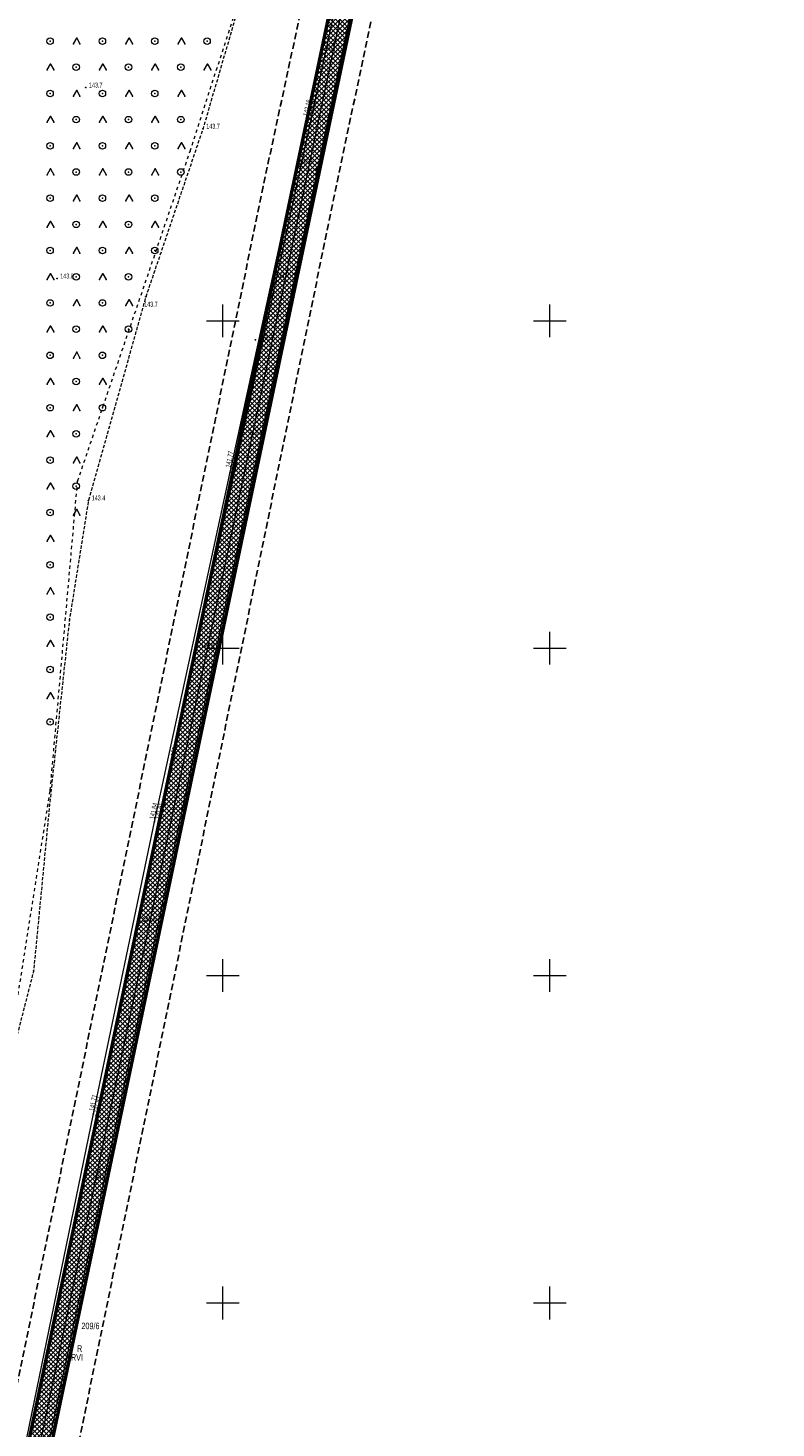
# Model space of a CAD drawing. Extents: x 6456700 to 6518119, y 5963420 to 5980059.
# Tile 100 of 256: x 6512039 to 6512153, y 5965130 to 5965344. Entities that reach past the tile are written whole.
import ezdxf
from ezdxf.enums import TextEntityAlignment as Align

# ---------------------------------------------------------------- set-up
doc = ezdxf.new("R2010")
doc.units = 0
doc.header["$MEASUREMENT"] = 0
for name, pattern in [('L_0_03', [1, 0.5, -0.5]), ('L_0_04', [1.5, 1, -0.5]), ('L_0_5A', [0.75, 0.5, -0.25])]:
    doc.linetypes.add(name, pattern=pattern)
doc.layers.get('0').update_dxf_attribs({"color": 2, "linetype": 'CONTINUOUS', "lineweight": 5})
for name, color, linetype, lineweight in [('18mm Kreska ciągła', 7, 'CONTINUOUS', 18), ('202_punkt_graniczny', 7, 'CONTINUOUS', 18), ('209_oznaczenie_konturu_klasyfikacyjnego', 96, 'CONTINUOUS', 18), ('210_oznaczenie_konturu_uzytku_gruntowego', 96, 'CONTINUOUS', 18), ('211_numer_dzialki_ewidencyjnej', 7, 'CONTINUOUS', 18), ('218_kontur_uzytku_gruntowego', 96, 'L_0_03', 18), ('219_dzialka_ewidencyjna', 7, 'CONTINUOUS', 18), ('50mm Kreska ciągła', 7, 'CONTINUOUS', 50), ('9mm Kreska ciągła', 252, 'CONTINUOUS', 9), ('pikieta_naturalna', 7, 'CONTINUOUS', 18), ('pikieta_naturalna_Atr2', 7, 'CONTINUOUS', 18), ('przewod_kanalizacyjny', 7, 'CONTINUOUS', 18), ('przewod_wodociagowy', 7, 'CONTINUOUS', 18), ('przewod_wodociagowy_Atr1', 7, 'CONTINUOUS', 18), ('rzedna', 7, 'CONTINUOUS', 18), ('rzedna_Atr2', 7, 'CONTINUOUS', 18), ('siatka_krzyrzy', 7, 'CONTINUOUS', 18), ('teren_zalesiony', 7, 'CONTINUOUS', 18), ('Zakres', 7, 'CONTINUOUS', 18)]:
    doc.layers.add(name, color=color, linetype=linetype, lineweight=lineweight)
doc.styles.get("Standard").update_dxf_attribs({"font": 'txt', "width": 0.75})

# ---------------------------------------------------------------- blocks, each defined once
blk = doc.blocks.new('mdcp_nowa')
at = {"layer": 'pikieta_naturalna', "linetype": 'Continuous', "lineweight": 18}
for points in [[(6494816.97, 5981792.38, 1), (6494816.97, 5981792.46, 1)], [(6494779.05, 5981785.61, 1), (6494779.05, 5981785.7, 1)], [(6494796.98, 5981779.33, 1), (6494796.98, 5981779.42, 1)], [(6494813.19, 5981773.05, 1), (6494813.19, 5981773.14, 1)], [(6494809.44, 5981757.87, 1), (6494809.44, 5981757.96, 1)], [(6494774.67, 5981756.45, 1), (6494774.67, 5981756.54, 1)], [(6494788.24, 5981753.64, 1), (6494788.24, 5981753.74, 1)], [(6494804.98, 5981747.04, 1), (6494804.98, 5981747.13, 1)], [(6494804.22, 5981731.04, 1), (6494804.22, 5981731.13, 1)], [(6494779.47, 5981722.54, 1), (6494779.47, 5981722.63, 1)], [(6494798.33, 5981701.44, 1), (6494798.33, 5981701.53, 1)], [(6494789.29, 5981659.82, 1), (6494789.29, 5981659.91, 1)], [(6494781.15, 5981620.37, 1), (6494781.15, 5981620.46, 1)]]:
    blk.add_hatch(color=18, dxfattribs=at).paths.add_polyline_path(points)
at = {"layer": 'rzedna', "linetype": 'Continuous', "lineweight": 18}
for points in [[(6494812.93, 5981781.01, 1), (6494812.93, 5981781.11, 1)], [(6494813.48, 5981780.75, 1), (6494813.48, 5981780.83, 1)], [(6494801.12, 5981726.83, 1), (6494801.12, 5981726.92, 1)], [(6494801.71, 5981726.62, 1), (6494801.71, 5981726.71, 1)], [(6494789.56, 5981673.44, 1), (6494789.56, 5981673.53, 1)], [(6494790.16, 5981673.22, 1), (6494790.16, 5981673.31, 1)], [(6494780.23, 5981628.83, 1), (6494780.23, 5981628.92, 1)], [(6494780.64, 5981628.63, 1), (6494780.64, 5981628.72, 1)]]:
    blk.add_hatch(color=18, dxfattribs=at).paths.add_polyline_path(points)
at = {"layer": '202_punkt_graniczny', "color": 7, "linetype": 'Continuous', "lineweight": 18}
for centre in [(6494811.59, 5981773.88), (6494814.53, 5981773.26), (6494790.94, 5981676.05), (6494793.87, 5981675.43)]:
    blk.add_circle(centre, 0.25, dxfattribs=at)
at = {"layer": '202_punkt_graniczny'}
for p in [(6494811.59, 5981773.88), (6494814.53, 5981773.26), (6494790.94, 5981676.05), (6494793.87, 5981675.43)]:
    blk.add_point(p, dxfattribs=at)
at = {"layer": '218_kontur_uzytku_gruntowego', "lineweight": 18, "flags": 128}
for points in [[(6494811.59, 5981773.88), (6494832.25, 5981871.72)], [(6494814.53, 5981773.26), (6494835.19, 5981871.1)], [(6494795, 5981775.91), (6494816.65, 5981842.56)], [(6494777.82, 5981725.54), (6494795, 5981775.91)], [(6494790.94, 5981676.05), (6494811.59, 5981773.88)], [(6494793.87, 5981675.43), (6494814.53, 5981773.26)], [(6494773.63, 5981678.29), (6494777.82, 5981725.54)], [(6494767.95, 5981642.14), (6494773.63, 5981678.29)], [(6494770.28, 5981578.21), (6494790.94, 5981676.05)], [(6494773.21, 5981577.59), (6494793.87, 5981675.43)]]:
    blk.add_lwpolyline(points, dxfattribs=at)
at = {"layer": '218_kontur_uzytku_gruntowego'}
for p in [(6494795, 5981775.91), (6494795, 5981775.91), (6494795, 5981775.91), (6494795, 5981775.91), (6494811.59, 5981773.88), (6494811.59, 5981773.88), (6494811.59, 5981773.88), (6494811.59, 5981773.88), (6494814.53, 5981773.26), (6494814.53, 5981773.26), (6494814.53, 5981773.26), (6494814.53, 5981773.26), (6494777.82, 5981725.54), (6494777.82, 5981725.54), (6494777.82, 5981725.54), (6494777.82, 5981725.54), (6494773.63, 5981678.29), (6494773.63, 5981678.29), (6494773.63, 5981678.29), (6494773.63, 5981678.29), (6494790.94, 5981676.05), (6494790.94, 5981676.05), (6494790.94, 5981676.05), (6494790.94, 5981676.05), (6494793.87, 5981675.43), (6494793.87, 5981675.43), (6494793.87, 5981675.43), (6494793.87, 5981675.43)]:
    blk.add_point(p, dxfattribs=at)
at = {"layer": '219_dzialka_ewidencyjna', "color": 3, "linetype": 'Continuous', "lineweight": 18, "flags": 128}
for points in [[(6494811.59, 5981773.88), (6494832.25, 5981871.72)], [(6494814.53, 5981773.26), (6494835.19, 5981871.1)], [(6494790.94, 5981676.05), (6494811.59, 5981773.88)], [(6494793.87, 5981675.43), (6494814.53, 5981773.26)], [(6494770.28, 5981578.21), (6494790.94, 5981676.05)], [(6494773.21, 5981577.59), (6494793.87, 5981675.43)]]:
    blk.add_lwpolyline(points, dxfattribs=at)
at = {"layer": '219_dzialka_ewidencyjna', "color": 3}
for p in [(6494811.59, 5981773.88), (6494811.59, 5981773.88), (6494814.53, 5981773.26), (6494814.53, 5981773.26), (6494790.94, 5981676.05), (6494790.94, 5981676.05), (6494793.87, 5981675.43), (6494793.87, 5981675.43)]:
    blk.add_point(p, dxfattribs=at)
at = {"layer": 'pikieta_naturalna', "color": 7, "linetype": 'Continuous', "lineweight": 18}
for centre in [(6494816.97, 5981792.42), (6494779.05, 5981785.65), (6494796.98, 5981779.38), (6494813.19, 5981773.1), (6494809.44, 5981757.91), (6494774.67, 5981756.49), (6494788.24, 5981753.69), (6494804.98, 5981747.09), (6494804.22, 5981731.09), (6494779.47, 5981722.59), (6494798.33, 5981701.48), (6494789.29, 5981659.86), (6494781.15, 5981620.41)]:
    blk.add_circle(centre, 0.045, dxfattribs=at)
at = {"layer": 'pikieta_naturalna'}
for p in [(6494816.97, 5981792.42), (6494779.05, 5981785.65), (6494796.98, 5981779.38), (6494813.19, 5981773.1), (6494809.44, 5981757.91), (6494774.67, 5981756.49), (6494788.24, 5981753.69), (6494804.98, 5981747.09), (6494804.22, 5981731.09), (6494779.47, 5981722.59), (6494798.33, 5981701.48), (6494789.29, 5981659.86), (6494781.15, 5981620.41)]:
    blk.add_point(p, dxfattribs=at)
at = {"layer": 'przewod_kanalizacyjny', "color": 34, "linetype": 'Continuous', "lineweight": 18, "flags": 128}
blk.add_lwpolyline([(6494710.02, 5981224.59), (6494712.73, 5981299.13), (6494714.74, 5981309.22), (6494725.45, 5981361.32), (6494736.71, 5981416.58), (6494748.57, 5981474.51), (6494759.64, 5981528.56), (6494769.33, 5981575.9), (6494780.23, 5981628.88), (6494789.56, 5981673.48), (6494801.12, 5981726.88), (6494812.93, 5981781.06), (6494824.61, 5981835.02), (6494837.01, 5981892.75), (6494849.07, 5981948.89), (6494861.07, 5982003.73), (6494867.35, 5982032.39), (6494874.85, 5982069.31)], dxfattribs=at)
at = {"layer": 'przewod_kanalizacyjny'}
for p in [(6494812.93, 5981781.06), (6494801.12, 5981726.88), (6494789.56, 5981673.48), (6494780.23, 5981628.88)]:
    blk.add_point(p, dxfattribs=at)
at = {"layer": 'przewod_wodociagowy', "color": 5, "linetype": 'Continuous', "lineweight": 18, "flags": 128}
blk.add_lwpolyline([(6494892.06, 5982140.59), (6494877.83, 5982080.71), (6494875.47, 5982069.24), (6494867.82, 5982032.34), (6494861.63, 5982003.58), (6494849.58, 5981948.68), (6494837.65, 5981892.5), (6494825.12, 5981834.8), (6494813.48, 5981780.79), (6494801.71, 5981726.67), (6494790.16, 5981673.27), (6494780.64, 5981628.68), (6494769.72, 5981575.76), (6494760.13, 5981528.44), (6494749.03, 5981474.44), (6494737.27, 5981416.53), (6494726.02, 5981361.28), (6494715.35, 5981309.09), (6494713.3, 5981298.99), (6494710.89, 5981224.49)], dxfattribs=at)
at = {"layer": 'przewod_wodociagowy'}
for p in [(6494813.48, 5981780.79), (6494801.71, 5981726.67), (6494790.16, 5981673.27), (6494780.64, 5981628.68)]:
    blk.add_point(p, dxfattribs=at)
at = {"layer": 'rzedna', "color": 7, "linetype": 'Continuous', "lineweight": 18}
for centre in [(6494812.93, 5981781.06), (6494813.48, 5981780.79), (6494801.12, 5981726.88), (6494801.71, 5981726.67), (6494789.56, 5981673.48), (6494790.16, 5981673.27), (6494780.23, 5981628.88), (6494780.64, 5981628.68)]:
    blk.add_circle(centre, 0.045, dxfattribs=at)
at = {"layer": 'rzedna'}
for p in [(6494812.93, 5981781.06), (6494813.48, 5981780.79), (6494801.12, 5981726.88), (6494801.71, 5981726.67), (6494789.56, 5981673.48), (6494790.16, 5981673.27), (6494780.23, 5981628.88), (6494780.64, 5981628.68)]:
    blk.add_point(p, dxfattribs=at)
at = {"layer": 'siatka_krzyrzy', "linetype": 'Continuous', "lineweight": 18, "flags": 128}
for points in [[(6494800, 5981747.5), (6494800, 5981752.5)], [(6494850, 5981747.5), (6494850, 5981752.5)], [(6494797.5, 5981750), (6494802.5, 5981750)], [(6494847.5, 5981750), (6494852.5, 5981750)], [(6494800, 5981697.5), (6494800, 5981702.5)], [(6494850, 5981697.5), (6494850, 5981702.5)], [(6494797.5, 5981700), (6494802.5, 5981700)], [(6494847.5, 5981700), (6494852.5, 5981700)], [(6494800, 5981647.5), (6494800, 5981652.5)], [(6494850, 5981647.5), (6494850, 5981652.5)], [(6494797.5, 5981650), (6494802.5, 5981650)], [(6494847.5, 5981650), (6494852.5, 5981650)], [(6494800, 5981597.5), (6494800, 5981602.5)], [(6494850, 5981597.5), (6494850, 5981602.5)], [(6494797.5, 5981600), (6494802.5, 5981600)], [(6494847.5, 5981600), (6494852.5, 5981600)]]:
    blk.add_lwpolyline(points, dxfattribs=at)
at = {"layer": 'teren_zalesiony', "color": 7, "linetype": 'L_0_5A', "lineweight": 18, "flags": 128}
blk.add_lwpolyline([(6494749.04, 5981637.69), (6494755.66, 5981670.01), (6494737.46, 5981764.28), (6494737.16, 5981791.3), (6494749.04, 5981852.67), (6494764.75, 5981913.45), (6494775.9, 5981961.48), (6494777.87, 5981989.51), (6494783.45, 5982011.84), (6494839.49, 5982122.69), (6494841.39, 5982126.46), (6494851.65, 5982122.44), (6494855, 5982121.3), (6494865.72, 5982117.22), (6494882.84, 5982111.12), (6494875.44, 5982082.97), (6494872.69, 5982068.07), (6494858.39, 5982010.52), (6494853.7, 5981995.39), (6494844.87, 5981972.24), (6494839.8, 5981948.29), (6494834.59, 5981918.29), (6494833.67, 5981895.64), (6494825.04, 5981866.45), (6494815.66, 5981839.49), (6494806.63, 5981812.44), (6494796.98, 5981779.38), (6494788.24, 5981753.69), (6494779.47, 5981722.59), (6494776.56, 5981704.35), (6494773.52, 5981676.05), (6494771.09, 5981650.72), (6494766.1, 5981631.37), (6494758.67, 5981613.63), (6494743.13, 5981581.66), (6494718.51, 5981591.3), (6494736.43, 5981613.92)], close=True, dxfattribs=at)
at = {"layer": 'teren_zalesiony', "color": 7, "linetype": 'Continuous', "lineweight": 18, "flags": 128}
for points in [[(6494777.18, 5981792.34), (6494777.68, 5981793.21)], [(6494777.68, 5981793.21), (6494778.18, 5981792.34)], [(6494785.18, 5981792.34), (6494785.68, 5981793.21)], [(6494785.68, 5981793.21), (6494786.18, 5981792.34)], [(6494793.18, 5981792.34), (6494793.68, 5981793.21)], [(6494793.68, 5981793.21), (6494794.18, 5981792.34)], [(6494773.18, 5981788.34), (6494773.68, 5981789.21)], [(6494773.68, 5981789.21), (6494774.18, 5981788.34)], [(6494781.18, 5981788.34), (6494781.68, 5981789.21)], [(6494781.68, 5981789.21), (6494782.18, 5981788.34)], [(6494789.18, 5981788.34), (6494789.68, 5981789.21)], [(6494789.68, 5981789.21), (6494790.18, 5981788.34)], [(6494797.18, 5981788.34), (6494797.68, 5981789.21)], [(6494797.68, 5981789.21), (6494798.18, 5981788.34)], [(6494777.18, 5981784.34), (6494777.68, 5981785.21)], [(6494777.68, 5981785.21), (6494778.18, 5981784.34)], [(6494785.18, 5981784.34), (6494785.68, 5981785.21)], [(6494785.68, 5981785.21), (6494786.18, 5981784.34)], [(6494793.18, 5981784.34), (6494793.68, 5981785.21)], [(6494793.68, 5981785.21), (6494794.18, 5981784.34)], [(6494773.18, 5981780.34), (6494773.68, 5981781.21)], [(6494773.68, 5981781.21), (6494774.18, 5981780.34)], [(6494781.18, 5981780.34), (6494781.68, 5981781.21)], [(6494781.68, 5981781.21), (6494782.18, 5981780.34)], [(6494789.18, 5981780.34), (6494789.68, 5981781.21)], [(6494789.68, 5981781.21), (6494790.18, 5981780.34)], [(6494777.18, 5981776.34), (6494777.68, 5981777.21)], [(6494777.68, 5981777.21), (6494778.18, 5981776.34)], [(6494785.18, 5981776.34), (6494785.68, 5981777.21)], [(6494785.68, 5981777.21), (6494786.18, 5981776.34)], [(6494793.18, 5981776.34), (6494793.68, 5981777.21)], [(6494793.68, 5981777.21), (6494794.18, 5981776.34)], [(6494773.18, 5981772.34), (6494773.68, 5981773.21)], [(6494773.68, 5981773.21), (6494774.18, 5981772.34)], [(6494781.18, 5981772.34), (6494781.68, 5981773.21)], [(6494781.68, 5981773.21), (6494782.18, 5981772.34)], [(6494789.18, 5981772.34), (6494789.68, 5981773.21)], [(6494789.68, 5981773.21), (6494790.18, 5981772.34)], [(6494777.18, 5981768.34), (6494777.68, 5981769.21)], [(6494777.68, 5981769.21), (6494778.18, 5981768.34)], [(6494785.18, 5981768.34), (6494785.68, 5981769.21)], [(6494785.68, 5981769.21), (6494786.18, 5981768.34)], [(6494773.18, 5981764.34), (6494773.68, 5981765.21)], [(6494773.68, 5981765.21), (6494774.18, 5981764.34)], [(6494781.18, 5981764.34), (6494781.68, 5981765.21)], [(6494781.68, 5981765.21), (6494782.18, 5981764.34)], [(6494789.18, 5981764.34), (6494789.68, 5981765.21)], [(6494789.68, 5981765.21), (6494790.18, 5981764.34)], [(6494777.18, 5981760.34), (6494777.68, 5981761.21)], [(6494777.68, 5981761.21), (6494778.18, 5981760.34)], [(6494785.18, 5981760.34), (6494785.68, 5981761.21)], [(6494785.68, 5981761.21), (6494786.18, 5981760.34)], [(6494773.18, 5981756.34), (6494773.68, 5981757.21)], [(6494773.68, 5981757.21), (6494774.18, 5981756.34)], [(6494781.18, 5981756.34), (6494781.68, 5981757.21)], [(6494781.68, 5981757.21), (6494782.18, 5981756.34)], [(6494777.18, 5981752.34), (6494777.68, 5981753.21)], [(6494777.68, 5981753.21), (6494778.18, 5981752.34)], [(6494785.18, 5981752.34), (6494785.68, 5981753.21)], [(6494785.68, 5981753.21), (6494786.18, 5981752.34)], [(6494773.18, 5981748.34), (6494773.68, 5981749.21)], [(6494773.68, 5981749.21), (6494774.18, 5981748.34)], [(6494781.18, 5981748.34), (6494781.68, 5981749.21)], [(6494781.68, 5981749.21), (6494782.18, 5981748.34)], [(6494777.18, 5981744.34), (6494777.68, 5981745.21)], [(6494777.68, 5981745.21), (6494778.18, 5981744.34)], [(6494773.18, 5981740.34), (6494773.68, 5981741.21)], [(6494773.68, 5981741.21), (6494774.18, 5981740.34)], [(6494781.18, 5981740.34), (6494781.68, 5981741.21)], [(6494781.68, 5981741.21), (6494782.18, 5981740.34)], [(6494777.18, 5981736.34), (6494777.68, 5981737.21)], [(6494777.68, 5981737.21), (6494778.18, 5981736.34)], [(6494773.18, 5981732.34), (6494773.68, 5981733.21)], [(6494773.68, 5981733.21), (6494774.18, 5981732.34)], [(6494777.18, 5981728.34), (6494777.68, 5981729.21)], [(6494777.68, 5981729.21), (6494778.18, 5981728.34)], [(6494773.18, 5981724.34), (6494773.68, 5981725.21)], [(6494773.68, 5981725.21), (6494774.18, 5981724.34)], [(6494777.18, 5981720.34), (6494777.68, 5981721.21)], [(6494777.68, 5981721.21), (6494778.18, 5981720.34)], [(6494773.18, 5981716.34), (6494773.68, 5981717.21)], [(6494773.68, 5981717.21), (6494774.18, 5981716.34)], [(6494773.18, 5981708.34), (6494773.68, 5981709.21)], [(6494773.68, 5981709.21), (6494774.18, 5981708.34)], [(6494773.18, 5981700.34), (6494773.68, 5981701.21)], [(6494773.68, 5981701.21), (6494774.18, 5981700.34)], [(6494773.18, 5981692.34), (6494773.68, 5981693.21)], [(6494773.68, 5981693.21), (6494774.18, 5981692.34)]]:
    blk.add_lwpolyline(points, dxfattribs=at)
at = {"layer": 'teren_zalesiony', "color": 7, "linetype": 'Continuous', "lineweight": 18}
for centre in [(6494773.6, 5981792.75), (6494781.6, 5981792.75), (6494789.6, 5981792.75), (6494797.6, 5981792.75), (6494777.6, 5981788.75), (6494785.6, 5981788.75), (6494793.6, 5981788.75), (6494773.6, 5981784.75), (6494781.6, 5981784.75), (6494789.6, 5981784.75), (6494777.6, 5981780.75), (6494785.6, 5981780.75), (6494793.6, 5981780.75), (6494773.6, 5981776.75), (6494781.6, 5981776.75), (6494789.6, 5981776.75), (6494777.6, 5981772.75), (6494785.6, 5981772.75), (6494793.6, 5981772.75), (6494773.6, 5981768.75), (6494781.6, 5981768.75), (6494789.6, 5981768.75), (6494777.6, 5981764.75), (6494785.6, 5981764.75), (6494773.6, 5981760.75), (6494781.6, 5981760.75), (6494789.6, 5981760.75), (6494777.6, 5981756.75), (6494785.6, 5981756.75), (6494773.6, 5981752.75), (6494781.6, 5981752.75), (6494777.6, 5981748.75), (6494785.6, 5981748.75), (6494773.6, 5981744.75), (6494781.6, 5981744.75), (6494777.6, 5981740.75), (6494773.6, 5981736.75), (6494781.6, 5981736.75), (6494777.6, 5981732.75), (6494773.6, 5981728.75), (6494777.6, 5981724.75), (6494773.6, 5981720.75), (6494773.6, 5981712.75), (6494773.6, 5981704.75), (6494773.6, 5981696.75), (6494773.6, 5981688.75)]:
    blk.add_circle(centre, 0.5, dxfattribs=at)
at = {"layer": 'teren_zalesiony'}
for p in [(6494777.68, 5981793.21), (6494777.68, 5981793.21), (6494785.68, 5981793.21), (6494785.68, 5981793.21), (6494793.68, 5981793.21), (6494793.68, 5981793.21), (6494773.6, 5981792.75), (6494777.18, 5981792.34), (6494778.18, 5981792.34), (6494781.6, 5981792.75), (6494785.18, 5981792.34), (6494786.18, 5981792.34), (6494789.6, 5981792.75), (6494793.18, 5981792.34), (6494794.18, 5981792.34), (6494797.6, 5981792.75), (6494773.68, 5981789.21), (6494773.68, 5981789.21), (6494777.6, 5981788.75), (6494781.68, 5981789.21), (6494781.68, 5981789.21), (6494785.6, 5981788.75), (6494789.68, 5981789.21), (6494789.68, 5981789.21), (6494793.6, 5981788.75), (6494797.68, 5981789.21), (6494797.68, 5981789.21), (6494773.18, 5981788.34), (6494774.18, 5981788.34), (6494781.18, 5981788.34), (6494782.18, 5981788.34), (6494789.18, 5981788.34), (6494790.18, 5981788.34), (6494797.18, 5981788.34), (6494798.18, 5981788.34), (6494773.6, 5981784.75), (6494777.68, 5981785.21), (6494777.68, 5981785.21), (6494781.6, 5981784.75), (6494785.68, 5981785.21), (6494785.68, 5981785.21), (6494789.6, 5981784.75), (6494793.68, 5981785.21), (6494793.68, 5981785.21), (6494777.18, 5981784.34), (6494778.18, 5981784.34), (6494785.18, 5981784.34), (6494786.18, 5981784.34), (6494793.18, 5981784.34), (6494794.18, 5981784.34), (6494773.18, 5981780.34), (6494773.68, 5981781.21), (6494773.68, 5981781.21), (6494774.18, 5981780.34), (6494777.6, 5981780.75), (6494781.18, 5981780.34), (6494781.68, 5981781.21), (6494781.68, 5981781.21), (6494782.18, 5981780.34), (6494785.6, 5981780.75), (6494789.18, 5981780.34), (6494789.68, 5981781.21), (6494789.68, 5981781.21), (6494790.18, 5981780.34), (6494793.6, 5981780.75), (6494796.98, 5981779.38), (6494773.6, 5981776.75), (6494777.18, 5981776.34), (6494777.68, 5981777.21), (6494777.68, 5981777.21), (6494778.18, 5981776.34), (6494781.6, 5981776.75), (6494785.18, 5981776.34), (6494785.68, 5981777.21), (6494785.68, 5981777.21), (6494786.18, 5981776.34), (6494789.6, 5981776.75), (6494793.18, 5981776.34), (6494793.68, 5981777.21), (6494793.68, 5981777.21), (6494794.18, 5981776.34), (6494773.18, 5981772.34), (6494773.68, 5981773.21), (6494773.68, 5981773.21), (6494774.18, 5981772.34), (6494777.6, 5981772.75), (6494781.18, 5981772.34), (6494781.68, 5981773.21), (6494781.68, 5981773.21), (6494782.18, 5981772.34), (6494785.6, 5981772.75), (6494789.18, 5981772.34), (6494789.68, 5981773.21), (6494789.68, 5981773.21), (6494790.18, 5981772.34), (6494793.6, 5981772.75), (6494773.6, 5981768.75), (6494777.18, 5981768.34), (6494777.68, 5981769.21), (6494777.68, 5981769.21), (6494778.18, 5981768.34), (6494781.6, 5981768.75), (6494785.18, 5981768.34), (6494785.68, 5981769.21), (6494785.68, 5981769.21), (6494786.18, 5981768.34), (6494789.6, 5981768.75), (6494773.68, 5981765.21), (6494773.68, 5981765.21), (6494781.68, 5981765.21), (6494781.68, 5981765.21), (6494789.68, 5981765.21), (6494789.68, 5981765.21), (6494773.18, 5981764.34), (6494774.18, 5981764.34), (6494777.6, 5981764.75), (6494781.18, 5981764.34), (6494782.18, 5981764.34), (6494785.6, 5981764.75), (6494789.18, 5981764.34), (6494790.18, 5981764.34), (6494777.68, 5981761.21), (6494777.68, 5981761.21), (6494785.68, 5981761.21), (6494785.68, 5981761.21), (6494773.6, 5981760.75), (6494777.18, 5981760.34), (6494778.18, 5981760.34), (6494781.6, 5981760.75), (6494785.18, 5981760.34), (6494786.18, 5981760.34), (6494789.6, 5981760.75), (6494773.68, 5981757.21), (6494773.68, 5981757.21), (6494777.6, 5981756.75), (6494781.68, 5981757.21), (6494781.68, 5981757.21), (6494785.6, 5981756.75), (6494773.18, 5981756.34), (6494774.18, 5981756.34), (6494781.18, 5981756.34), (6494782.18, 5981756.34), (6494773.6, 5981752.75), (6494777.18, 5981752.34), (6494777.68, 5981753.21), (6494777.68, 5981753.21), (6494778.18, 5981752.34), (6494781.6, 5981752.75), (6494785.18, 5981752.34), (6494785.68, 5981753.21), (6494785.68, 5981753.21), (6494786.18, 5981752.34), (6494788.24, 5981753.69), (6494773.18, 5981748.34), (6494773.68, 5981749.21), (6494773.68, 5981749.21), (6494774.18, 5981748.34), (6494777.6, 5981748.75), (6494781.18, 5981748.34), (6494781.68, 5981749.21), (6494781.68, 5981749.21), (6494782.18, 5981748.34), (6494785.6, 5981748.75), (6494773.6, 5981744.75), (6494777.18, 5981744.34), (6494777.68, 5981745.21), (6494777.68, 5981745.21), (6494778.18, 5981744.34), (6494781.6, 5981744.75), (6494773.18, 5981740.34), (6494773.68, 5981741.21), (6494773.68, 5981741.21), (6494774.18, 5981740.34), (6494777.6, 5981740.75), (6494781.18, 5981740.34), (6494781.68, 5981741.21), (6494781.68, 5981741.21), (6494782.18, 5981740.34), (6494773.6, 5981736.75), (6494777.18, 5981736.34), (6494777.68, 5981737.21), (6494777.68, 5981737.21), (6494778.18, 5981736.34), (6494781.6, 5981736.75), (6494773.68, 5981733.21), (6494773.68, 5981733.21), (6494773.18, 5981732.34), (6494774.18, 5981732.34), (6494777.6, 5981732.75), (6494777.68, 5981729.21), (6494777.68, 5981729.21), (6494773.6, 5981728.75), (6494777.18, 5981728.34), (6494778.18, 5981728.34), (6494773.68, 5981725.21), (6494773.68, 5981725.21), (6494777.6, 5981724.75), (6494773.18, 5981724.34), (6494774.18, 5981724.34), (6494779.47, 5981722.59), (6494773.6, 5981720.75), (6494777.18, 5981720.34), (6494777.68, 5981721.21), (6494777.68, 5981721.21), (6494778.18, 5981720.34), (6494773.18, 5981716.34), (6494773.68, 5981717.21), (6494773.68, 5981717.21), (6494774.18, 5981716.34), (6494773.6, 5981712.75), (6494773.18, 5981708.34), (6494773.68, 5981709.21), (6494773.68, 5981709.21), (6494774.18, 5981708.34), (6494773.6, 5981704.75), (6494776.56, 5981704.35), (6494773.68, 5981701.21), (6494773.68, 5981701.21), (6494773.18, 5981700.34), (6494774.18, 5981700.34), (6494773.6, 5981696.75), (6494773.68, 5981693.21), (6494773.68, 5981693.21), (6494773.18, 5981692.34), (6494774.18, 5981692.34), (6494773.6, 5981688.75), (6494773.52, 5981676.05), (6494771.09, 5981650.72)]:
    blk.add_point(p, dxfattribs=at)
at = {"layer": 'Zakres', "linetype": 'L_0_04', "lineweight": 25, "flags": 128}
blk.add_lwpolyline([(6495113.77, 5985050.22), (6495121.12, 5984877.07), (6495125.76, 5984757.87), (6495129.89, 5984649.81), (6495141.08, 5984611.3), (6495145.77, 5984544.53), (6495147.36, 5984487.27), (6495157.22, 5984392.07), (6495162.95, 5984387.45), (6495180.24, 5984384.16), (6495229.5, 5984386.61), (6495251.65, 5984373.41), (6495258.77, 5984357.12), (6495255.44, 5984330.44), (6495250.77, 5984304.39), (6495252.21, 5984282.78), (6495255.46, 5984256.45), (6495254.94, 5984238.25), (6495266.4, 5984211), (6495277.24, 5984182.33), (6495294.2, 5984133.19), (6495300.94, 5984095.37), (6495313.24, 5984037.69), (6495317.44, 5983978.18), (6495300.35, 5983922.18), (6495282.35, 5983883.38), (6495266.21, 5983862.23), (6495242.03, 5983839.67), (6495211.11, 5983816.86), (6495158.26, 5983772.66), (6495130.6, 5983651.16), (6495116.31, 5983543.43), (6495129.51, 5983346.73), (6495134.58, 5983264.71), (6495139.64, 5983186.97), (6495193.25, 5983077.94), (6495199.2, 5983041.97), (6495206.23, 5983026), (6495208.96, 5983004.88), (6495202.27, 5982979.48), (6495202.42, 5982950.13), (6495209.35, 5982897.38), (6495215.97, 5982850.34), (6495228.6, 5982809.97), (6495226.85, 5982778.82), (6495225.04, 5982750.56), (6495220.26, 5982723.37), (6495226.54, 5982679.97), (6495206.06, 5982669.48), (6495192.68, 5982657.71), (6495184.57, 5982648.65), (6495174.78, 5982624.58), (6495164.23, 5982604.61), (6495150.7, 5982588.3), (6495137.69, 5982582.43), (6495118.26, 5982573.75), (6495100.35, 5982558.42), (6495090.36, 5982544.99), (6495075.87, 5982519.06), (6495060.83, 5982499.68), (6495049.41, 5982485.49), (6495035.07, 5982459.7), (6495006.7, 5982406.64), (6494980.89, 5982351.84), (6494944.35, 5982293.29), (6494925.72, 5982250.11), (6494905.2, 5982190.37), (6494898.43, 5982153.5), (6494879.51, 5982063.89), (6494864.14, 5981992.66), (6494816.93, 5981768.61), (6494777.79, 5981577.7), (6494739.84, 5981394.72), (6494718.65, 5981297.89), (6494716.45, 5981237.31), (6494738.62, 5981208.21), (6494776.48, 5981173.06), (6494817.16, 5981137.44), (6494847.63, 5981109.8), (6494877.39, 5981077.08), (6494912.75, 5981030.55), (6494916.06, 5981014.71), (6494903.86, 5980957.01), (6494916.13, 5980953.51), (6494892.32, 5980927.59), (6494850.7, 5980858.8), (6494806.81, 5980779.89), (6494785.1, 5980753.49), (6494715.22, 5980723.29), (6494679.96, 5980686.78), (6494651.35, 5980651.29), (6494549.14, 5980683.24), (6494511.84, 5980659.66), (6494443.61, 5980630.33), (6494428.78, 5980598.6), (6494431.58, 5980579.46), (6494420.56, 5980549.76), (6494416.45, 5980528.2), (6494403.86, 5980507.16), (6494388.89, 5980482.96), (6494365.32, 5980407.99), (6494335.67, 5980315.15), (6494332.29, 5980297.41), (6494335.1, 5980278.18), (6494347.25, 5980254.84), (6494336.79, 5980250.09), (6494300.04, 5980271.34), (6494320.8, 5980301.43), (6494336.81, 5980349.17), (6494344.85, 5980380.92), (6494360.85, 5980437.13), (6494374.18, 5980476.38), (6494386.14, 5980498.84), (6494403.02, 5980528.52), (6494411.33, 5980563.19), (6494420.84, 5980586.25), (6494420.25, 5980601.11), (6494434.95, 5980635.94), (6494446.75, 5980644.99), (6494465.77, 5980647.27), (6494513.02, 5980669.46), (6494507.85, 5980679.68), (6494547.89, 5980705.83), (6494570.06, 5980691.34), (6494636.17, 5980669.05), (6494706.14, 5980756.86), (6494742.78, 5980772.58), (6494798.53, 5980814.27), (6494826.12, 5980867.97), (6494849.57, 5980908.6), (6494845.35, 5980942.01), (6494853.94, 5980970.83), (6494891.08, 5980960.54), (6494890.11, 5980965.73), (6494903.94, 5981025.69), (6494869.98, 5981070.3), (6494770.97, 5981160.58), (6494728.18, 5981200.64), (6494706.13, 5981229.56), (6494707.94, 5981299.75), (6494728.84, 5981398.1), (6494767.06, 5981580.19), (6494806.17, 5981770.55), (6494854.36, 5981994.76), (6494869.73, 5982065.97), (6494888.61, 5982155.44), (6494891.67, 5982173.95), (6494895.82, 5982197.45), (6494916.38, 5982253.72), (6494935.47, 5982297.95), (6494954.97, 5982331.67), (6494972.09, 5982356.64), (6494997.76, 5982411.14), (6495026.29, 5982464.48), (6495041.09, 5982491.09), (6495052.99, 5982505.88), (6495067.51, 5982524.6), (6495081.94, 5982550.43), (6495092.99, 5982565.28), (6495112.86, 5982582.29), (6495133.59, 5982591.55), (6495144.48, 5982596.46), (6495155.87, 5982610.19), (6495165.7, 5982628.8), (6495175.96, 5982654.03), (6495185.62, 5982664.83), (6495200.4, 5982677.82), (6495212.49, 5982688.04), (6495209.64, 5982723.43), (6495215.22, 5982750.57), (6495216.87, 5982779.54), (6495218.31, 5982809.31), (6495206.86, 5982847.92), (6495199.44, 5982894.74), (6495192.11, 5982948.71), (6495190.16, 5982979.24), (6495183.47, 5983075.16), (6495129.79, 5983184.34), (6495124.6, 5983264.07), (6495119.53, 5983346.09), (6495106.27, 5983543.75), (6495120.74, 5983652.9), (6495148.75, 5983779.42), (6495204.15, 5983826.04), (6495273.41, 5983889.36), (6495288.53, 5983927.42), (6495300.83, 5983964.69), (6495303.91, 5983980.14), (6495301.32, 5984039.55), (6495291.1, 5984093.63), (6495284.5, 5984130.67), (6495267.84, 5984178.93), (6495257.12, 5984207.3), (6495244.96, 5984236.19), (6495244.79, 5984255.42), (6495242.25, 5984281.97), (6495240.71, 5984304.95), (6495245.55, 5984331.94), (6495248.51, 5984355.64), (6495243.77, 5984366.47), (6495226.98, 5984376.47), (6495179.54, 5984374.12), (6495158.61, 5984378.09), (6495147.7, 5984386.91), (6495137.38, 5984486.61), (6495135.78, 5984544.04), (6495131.18, 5984609.54), (6495119.95, 5984648.2), (6495115.76, 5984757.49), (6495111.12, 5984876.67), (6495103.73, 5985050.93), (6495109.36, 5985081.73), (6495120.41, 5985085.88)], close=True, dxfattribs=at)
at = {"layer": 'Zakres'}
for p in [(6494806.17, 5981770.55), (6494816.93, 5981768.61)]:
    blk.add_point(p, dxfattribs=at)
at = {"layer": '209_oznaczenie_konturu_klasyfikacyjnego', "lineweight": 20, "width": 0.66}
blk.add_text('RVI', height=1, dxfattribs=at).set_placement((6494776.8, 5981592.2), align=Align.TOP_LEFT)
at = {"layer": '210_oznaczenie_konturu_uzytku_gruntowego', "lineweight": 20, "width": 0.66}
blk.add_text('R', height=1, dxfattribs=at).set_placement((6494777.72, 5981593.53), align=Align.TOP_LEFT)
at = {"layer": '211_numer_dzialki_ewidencyjnej', "color": 7, "lineweight": 20, "width": 0.66}
blk.add_text('209/6', height=1, dxfattribs=at).set_placement((6494778.4, 5981597), align=Align.TOP_LEFT)
at = {"layer": 'pikieta_naturalna_Atr2', "color": 7, "lineweight": 15, "width": 0.66}
for s, p in [('143.7', (6494815.83, 5981792.06)), ('143.7', (6494779.55, 5981786.4)), ('143.7', (6494797.48, 5981780.13)), ('143.9', (6494811.65, 5981774.76)), ('143.8', (6494775.17, 5981757.24)), ('143.9', (6494808.01, 5981757.38)), ('143.7', (6494787.99, 5981752.94)), ('143.7', (6494805.48, 5981747.84)), ('143.4', (6494803.93, 5981733.38)), ('143.4', (6494779.97, 5981723.34)), ('143.4', (6494796.64, 5981700.78)), ('143.6', (6494787.69, 5981658.95)), ('143.6', (6494780.07, 5981619.74))]:
    blk.add_text(s, height=0.75, dxfattribs=at).set_placement(p, align=Align.TOP_LEFT)
at = {"layer": 'przewod_wodociagowy_Atr1', "color": 5, "lineweight": 15, "width": 0.66}
blk.add_text('wo160', height=0.75, rotation=77.8, dxfattribs=at).set_placement((6494791.79, 5981682.59), align=Align.TOP_LEFT)
at = {"layer": 'rzedna_Atr2', "color": 7, "lineweight": 15, "width": 0.66}
for s, rotation, p in [('142.16', 76.3, (6494812.25, 5981781.41)), ('142.26', 78.6, (6494813.02, 5981781.13)), ('141.77', 79.2, (6494800.41, 5981727.69)), ('141.86', 79.2, (6494801.25, 5981727.32)), ('141.84', 78, (6494788.78, 5981673.99)), ('141.91', 77.3, (6494789.68, 5981674.01)), ('141.71', 79, (6494779.56, 5981629.41)), ('141.81', 79, (6494780.22, 5981629.14))]:
    blk.add_text(s, height=0.75, rotation=rotation, dxfattribs=at).set_placement(p, align=Align.TOP_LEFT)

msp = doc.modelspace()

# ---------------------------------------------------------------- block references
at = {"linetype": 'ByBlock'}
msp.add_blockref('mdcp_nowa', (17268.786, -16450.998), dxfattribs=at)

# ---------------------------------------------------------------- next in the draw order: hatches: boundary and pattern name
at = {"layer": '9mm Kreska ciągła'}
h = msp.add_hatch(dxfattribs=at)
h.set_pattern_fill('ANSI37', color=256, scale=4)
h.set_pattern_definition([(45, (6511243.1387, 5964620.2961), (-0.3535534, 0.3535534), []), (135, (6511243.1387, 5964620.2961), (-0.3535534, -0.3535534), [])])
h.paths.add_polyline_path([(6512110.549, 5965467.143), (6512113.974, 5965466.422), (6511986.548, 5964861.463), (6511983.124, 5964862.184)])

# ---------------------------------------------------------------- next in the draw order: linework, layer by layer
at = {"layer": '18mm Kreska ciągła', "color": 4, "ltscale": 0.1}
msp.add_lwpolyline([(6512168.646, 5965713.182), (6512167.854, 5965712.712, 0.2092172), (6512163.177, 5965706.2), (6512131.016, 5965555.627, 0.0007537), (6512124.763, 5965526.137), (6511981.952, 5964848.133, 0.0467829), (6511981.208, 5964841.64), (6511980.073, 5964786.562, 0.1937968), (6511985.368, 5964772.589), (6512012.531, 5964743.143, 0.0257422), (6512030.868, 5964725.211), (6512140.209, 5964628.776, -0.0682613), (6512158.093, 5964608.042), (6512174.467, 5964582.799, -0.215922), (6512178.786, 5964554.241), (6512162.669, 5964497.166, 0.2845724), (6512165.572, 5964487.044), (6512166.371, 5964486.319)], format="xyb", dxfattribs=at)
at = {"layer": '50mm Kreska ciągła', "color": 6, "ltscale": 0.1}
for points in [[(6512123.051, 5965526.497), (6511983.124, 5964862.184)], [(6512126.476, 5965525.776), (6511986.548, 5964861.463)]]:
    msp.add_lwpolyline(points, dxfattribs=at)

doc.saveas('drawing.dxf')
